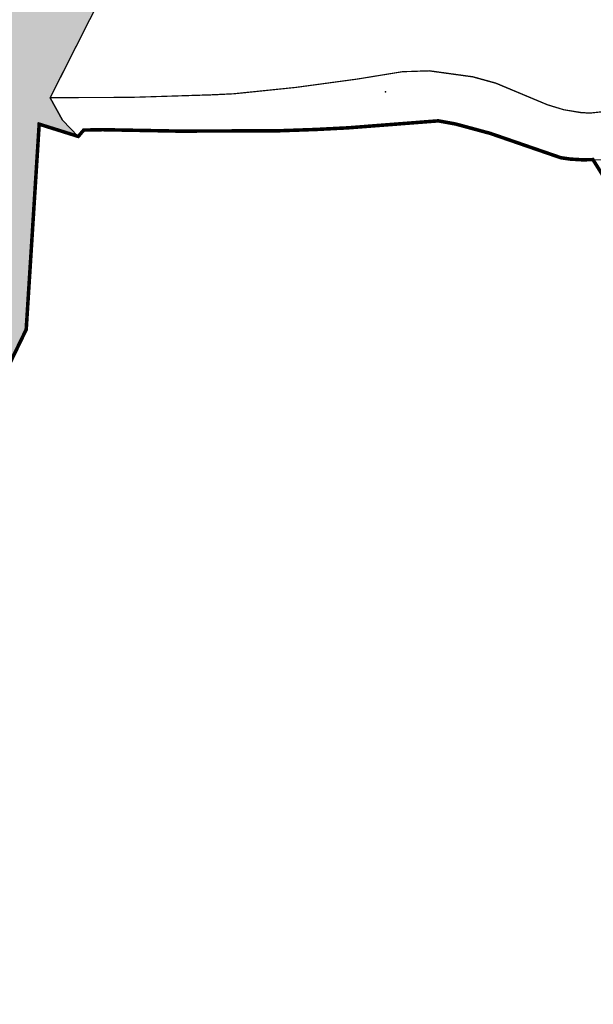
# Model space of a CAD drawing. Header units: metres. Extents: x 1943189 to 1944159, y 7204892 to 7205646.
# Tile 10 of 21: x 1943440 to 1943488, y 7205012 to 7205095. Entities that reach past the tile are written whole.
import ezdxf

# ---------------------------------------------------------------- set-up
doc = ezdxf.new("R2010")
doc.units = ezdxf.units.M
doc.header["$LTSCALE"] = 2
for name, pattern in [('CONTINU', [0]), ('PCI_LIEUDIT', [10, 4, -1.7, 0.45, -1.7, 0.45, -1.7]), ('PCI_SECTION', [23, 8, -2, 8, -2.25, 0.5, -2.25]), ('PCI_SUBDIV', [6, 4, -2])]:
    doc.linetypes.add(name, pattern=pattern)
for name, color, linetype in [('1FLECHEFL', 7, 'CONTINU'), ('1LIEUDIT', 7, 'PCI_LIEUDIT'), ('1SECTION', 7, 'PCI_SECTION'), ('1SUBDFISC', 7, 'PCI_SUBDIV'), ('1SUBDSECT', 7, 'CONTINU'), ('1TRONFLUV', 7, 'CONTINU'), ('1TRONFLUV_H', 141, 'Continuous')]:
    doc.layers.add(name, color=color, linetype=linetype)

# ---------------------------------------------------------------- blocks, each defined once
blk = doc.blocks.new('FLECHRU1')
blk.add_point((0, 0))

msp = doc.modelspace()

# ---------------------------------------------------------------- hatches: boundary and pattern name
at = {"layer": '1TRONFLUV_H'}
msp.add_hatch(color=256, dxfattribs=at).paths.add_polyline_path([(1943487.5, 7205141.462), (1943484.75, 7205147.732), (1943483.68, 7205147.002), (1943463.05, 7205133.012), (1943460.92, 7205130.962), (1943458.5, 7205128.422), (1943455.97, 7205125.312), (1943453.06, 7205121.482), (1943450.3, 7205117.542), (1943447.66, 7205113.522), (1943445.18, 7205109.402), (1943435.83, 7205090.062), (1943435.4, 7205088.952), (1943436.27, 7205085.922), (1943438.55, 7205085.742), (1943437.82, 7205074.092), (1943436.61, 7205068.412), (1943434.65, 7205064.392), (1943433.12, 7205062.712), (1943432.16, 7205062.062), (1943430.42, 7205062.172), (1943425.86, 7205064.522), (1943425.32, 7205064.642), (1943423.53, 7205064.942), (1943421.72, 7205065.082), (1943406.4, 7205064.692), (1943393.59, 7205066.042), (1943391.48, 7205066.112), (1943385.68, 7205065.142), (1943381.99, 7205064.042), (1943378.32, 7205062.742), (1943377.05, 7205062.142), (1943372.8, 7205060.002), (1943368.64, 7205057.722), (1943366.4, 7205056.922), (1943352.81, 7205052.762), (1943348.18, 7205050.582), (1943343.27, 7205047.952), (1943338.97, 7205045.172), (1943334.84, 7205042.292), (1943330.6, 7205039.172), (1943320.83, 7205031.362), (1943317.86, 7205030.432), (1943311.59, 7205030.442), (1943303.5, 7205031.492), (1943302.38, 7205031.442), (1943301.27, 7205031.232), (1943300.2, 7205030.852), (1943298.74, 7205029.992), (1943292.89, 7205021.412), (1943290.31, 7205019.172), (1943288.87, 7205018.252), (1943288.5, 7205018.172), (1943287.94, 7205018.182), (1943287.4, 7205018.362), (1943286.93, 7205018.682), (1943286.57, 7205019.142), (1943282.39, 7205029.082), (1943280.4, 7205035.412), (1943278.02, 7205044.252), (1943277.47, 7205046.282), (1943275.26, 7205045.742), (1943265.22, 7205044.612), (1943260.38, 7205044.362), (1943254.32, 7205044.182), (1943233.71, 7205044.522), (1943223.61, 7205045.252), (1943217.46, 7205046.182), (1943215.97, 7205046.502), (1943214.07, 7205047.062), (1943212.21, 7205047.792), (1943209.73, 7205049.282), (1943209.05, 7205050.302), (1943207.95, 7205051.702), (1943207.36, 7205052.352), (1943205.22, 7205053.682), (1943204.35, 7205053.552), (1943202.69, 7205046.592), (1943215.2, 7205040.882), (1943246.66, 7205041.242), (1943272.51, 7205041.642), (1943279.75, 7205020.372), (1943286.5, 7205012.112), (1943296.52, 7205012.632), (1943322.1, 7205026.472), (1943346.16, 7205045.162), (1943365.1, 7205052.392), (1943386.13, 7205061.372), (1943405.31, 7205060.922), (1943423.03, 7205062.562), (1943430.98, 7205058.382), (1943436, 7205060.402), (1943440.28, 7205069.242), (1943441.38, 7205086.632), (1943444.69, 7205085.592), (1943443.36, 7205086.982), (1943442.32, 7205088.872), (1943454.58, 7205113.122), (1943460.22, 7205121.722), (1943461.93, 7205123.752), (1943466.54, 7205128.562), (1943468.18, 7205129.852), (1943472.34, 7205132.252), (1943479.97, 7205136.782)])

# ---------------------------------------------------------------- linework, layer by layer
at = {"layer": '1LIEUDIT', "ltscale": 0.5, "const_width": 0.3}
msp.add_lwpolyline([(1943436, 7205060.402), (1943440.28, 7205069.242), (1943441.38, 7205086.632), (1943444.69, 7205085.592), (1943445.15, 7205086.132), (1943446.76, 7205086.162), (1943453.21, 7205086.042), (1943461.69, 7205086.072), (1943464.82, 7205086.182), (1943467.55, 7205086.322), (1943475.17, 7205086.912), (1943476.65, 7205086.642), (1943479.57, 7205085.852), (1943485.54, 7205083.792), (1943486.37, 7205083.672), (1943487.42, 7205083.612), (1943488.27, 7205083.632), (1943490.62, 7205079.872)], dxfattribs=at)
at = {"layer": '1SECTION', "ltscale": 0.5, "const_width": 0.3}
msp.add_lwpolyline([(1943436, 7205060.402), (1943440.28, 7205069.242), (1943441.38, 7205086.632), (1943444.69, 7205085.592), (1943445.15, 7205086.132), (1943446.76, 7205086.162), (1943453.21, 7205086.042), (1943461.69, 7205086.072), (1943464.82, 7205086.182), (1943467.55, 7205086.322), (1943475.17, 7205086.912), (1943476.65, 7205086.642), (1943479.57, 7205085.852), (1943485.54, 7205083.792), (1943486.37, 7205083.672), (1943487.42, 7205083.612), (1943488.27, 7205083.632), (1943490.62, 7205079.872)], dxfattribs=at)
at = {"layer": '1SUBDFISC', "ltscale": 0.5, "const_width": 0.1}
msp.add_lwpolyline([(1943492.18, 7205130.492), (1943487.5, 7205141.462), (1943479.97, 7205136.782), (1943472.34, 7205132.252), (1943468.18, 7205129.852), (1943466.54, 7205128.562), (1943461.93, 7205123.752), (1943460.22, 7205121.722), (1943454.58, 7205113.122), (1943442.32, 7205088.872), (1943449.18, 7205088.902), (1943456.04, 7205089.112), (1943457.87, 7205089.202), (1943463.1, 7205089.742), (1943468.33, 7205090.452), (1943472.13, 7205091.072), (1943474.4, 7205091.142), (1943478.09, 7205090.632), (1943480.05, 7205090.092), (1943484.43, 7205088.262), (1943485.8, 7205087.852), (1943487.21, 7205087.612), (1943488, 7205087.562), (1943490.1, 7205087.802)], dxfattribs=at)
at = {"layer": '1SUBDSECT'}
msp.add_lwpolyline([(1943436, 7205060.402), (1943440.28, 7205069.242), (1943441.38, 7205086.632), (1943444.69, 7205085.592), (1943445.15, 7205086.132), (1943446.76, 7205086.162), (1943453.21, 7205086.042), (1943461.69, 7205086.072), (1943464.82, 7205086.182), (1943467.55, 7205086.322), (1943475.17, 7205086.912), (1943476.65, 7205086.642), (1943479.57, 7205085.852), (1943485.54, 7205083.792), (1943486.37, 7205083.672), (1943487.42, 7205083.612), (1943488.27, 7205083.632), (1943490.62, 7205079.872)], dxfattribs=at)
at = {"layer": '1TRONFLUV'}
for points in [[(1943322.1, 7205026.472), (1943346.16, 7205045.162), (1943365.1, 7205052.392), (1943386.13, 7205061.372), (1943405.31, 7205060.922), (1943423.03, 7205062.562), (1943430.98, 7205058.382), (1943436, 7205060.402), (1943440.28, 7205069.242), (1943441.38, 7205086.632), (1943444.69, 7205085.592), (1943443.36, 7205086.982), (1943442.32, 7205088.872), (1943454.58, 7205113.122)], [(1943490.1, 7205087.802), (1943488, 7205087.562), (1943487.21, 7205087.612), (1943485.8, 7205087.852), (1943484.43, 7205088.262), (1943480.05, 7205090.092), (1943478.09, 7205090.632), (1943474.4, 7205091.142), (1943472.13, 7205091.072), (1943468.33, 7205090.452), (1943463.1, 7205089.742), (1943457.87, 7205089.202), (1943456.04, 7205089.112), (1943449.18, 7205088.902), (1943442.32, 7205088.872), (1943443.36, 7205086.982), (1943444.69, 7205085.592), (1943445.15, 7205086.132), (1943446.76, 7205086.162), (1943453.21, 7205086.042), (1943461.69, 7205086.072), (1943464.82, 7205086.182), (1943467.55, 7205086.322), (1943475.17, 7205086.912), (1943476.65, 7205086.642), (1943479.57, 7205085.852), (1943485.54, 7205083.792), (1943486.37, 7205083.672), (1943487.42, 7205083.612), (1943488.27, 7205083.632), (1943491.37, 7205083.592)]]:
    msp.add_lwpolyline(points, dxfattribs=at)

# ---------------------------------------------------------------- block references
at = {"layer": '1FLECHEFL', "xscale": 0.25, "yscale": 0.25, "rotation": 183.3}
msp.add_blockref('FLECHRU1', (1943470.71, 7205089.382), dxfattribs=at)

doc.saveas('drawing.dxf')
